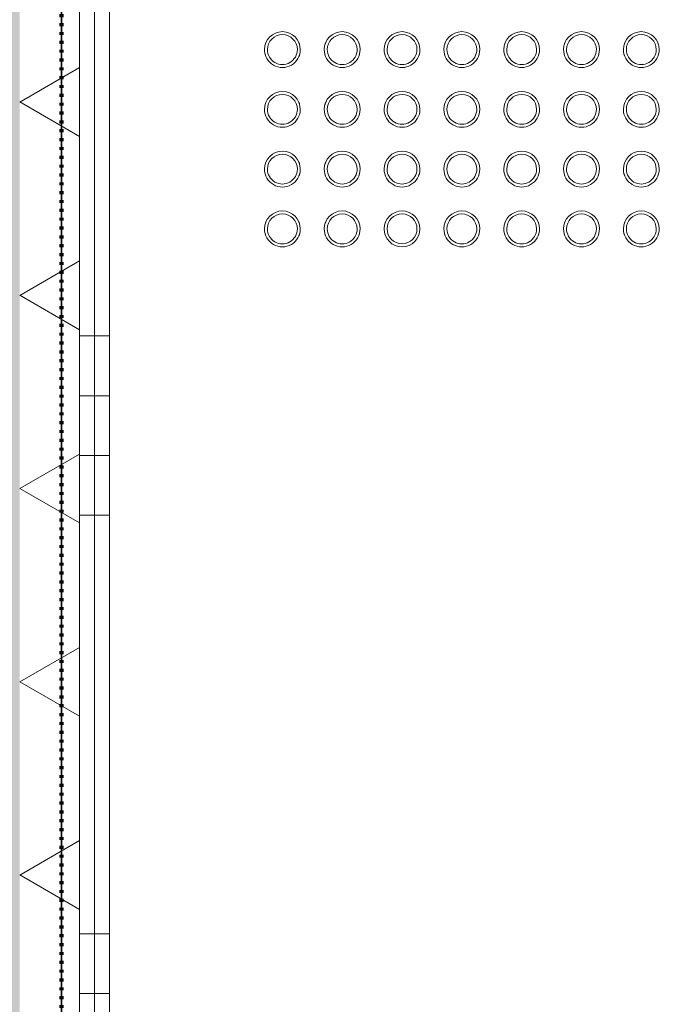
# Model space of a CAD drawing. Header units: millimetres. Extents: x -281 to 121694, y -16481 to 65128.
# Tile 84 of 256: x 18465 to 19005, y 24791 to 25615. Entities that reach past the tile are written whole.
import ezdxf

# ---------------------------------------------------------------- set-up
doc = ezdxf.new("R2010")
doc.units = ezdxf.units.MM
doc.linetypes.add('ARC FS 060 minutes', pattern=[7.2, 2.4, -1.6, 0, -1.6, 0, -1.6])
for name, color, linetype, lineweight in [('A--A23__Vloeren', 8, 'Continuous', 5), ('A--A2__Ruwbouw', 8, 'Continuous', 5), ('A--L$01A__Algemeen', 7, 'Continuous', 5), ('A--L21__Buitenwanden', 3, 'Continuous', 5), ('A--L28__Hoofddraagconstructies', 3, 'Continuous', 5)]:
    doc.layers.add(name, color=color, linetype=linetype, lineweight=lineweight)
pattern_1 = [(0, (0, 200), (0, 500), []), (0, (0, 250), (0, 500), []), (0, (0, 300), (0, 500), []), (0, (0, 350), (0, 500), [])]

# ---------------------------------------------------------------- blocks, each defined once
blk = doc.blocks.new('65_GM_LIB_fire separation vertical_gen_arc - 060 minutes-2429684-L_80_ 14')
at = {"layer": 'A--L$01A__Algemeen', "linetype": 'ARC FS 060 minutes', "lineweight": 100}
blk.add_line((0, 0), (6395.27, 0), dxfattribs=at)
blk = doc.blocks.new('TBR-B-INS-BR-ARC-R25_rvt-1-L_80_ 14')
at = {"layer": 'A--L$01A__Algemeen', "color": 124, "linetype": 'ARC FS 060 minutes', "lineweight": 100, "rotation": 89.9999999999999}
blk.add_blockref('65_GM_LIB_fire separation vertical_gen_arc - 060 minutes-2429684-L_80_ 14', (18500, 24003.8), dxfattribs=at)
blk = doc.blocks.new('NLRS_24_10_SF_trappen kern_gen_cpz - NLRS_24_12_02_SF_trappen kern_gen_cpz-66734290-L_80_ 14')
at = {"layer": 'A--L$01A__Algemeen'}
for centre, radius, start, end in [((1355.44, 535), 15, 360, 180), ((1355.44, 535), 12.5, 360, 180), ((1405.44, 535), 15, 360, 180), ((1405.44, 535), 12.5, 360, 180), ((1455.44, 535), 15, 360, 180), ((1455.44, 535), 12.5, 360, 180), ((1505.44, 535), 15, 360, 180), ((1505.44, 535), 12.5, 360, 180), ((1555.44, 535), 15, 0, 180), ((1555.44, 535), 12.5, 0, 180), ((1605.44, 535), 15, 360, 180), ((1605.44, 535), 12.5, 360, 180), ((1655.44, 535), 15, 360, 180), ((1655.44, 535), 12.5, 360, 180), ((1355.44, 535), 15, 157.5, 164.28024), ((1355.44, 535), 15, 157.5, 164.28024), ((1355.44, 535), 15, 15.71976, 22.5), ((1355.44, 535), 15, 15.71976, 22.5), ((1405.44, 535), 15, 157.5, 164.28024), ((1405.44, 535), 15, 157.5, 164.28024), ((1405.44, 535), 15, 15.71976, 22.5), ((1405.44, 535), 15, 15.71976, 22.5), ((1455.44, 535), 15, 157.5, 164.28024), ((1455.44, 535), 15, 157.5, 164.28024), ((1455.44, 535), 15, 15.71976, 22.5), ((1455.44, 535), 15, 15.71976, 22.5), ((1505.44, 535), 15, 157.5, 164.28024), ((1505.44, 535), 15, 157.5, 164.28024), ((1505.44, 535), 15, 15.71976, 22.5), ((1505.44, 535), 15, 15.71976, 22.5), ((1555.44, 535), 15, 157.5, 164.28024), ((1555.44, 535), 15, 157.5, 164.28024), ((1555.44, 535), 15, 15.71976, 22.5), ((1555.44, 535), 15, 15.71976, 22.5), ((1605.44, 535), 15, 157.5, 164.28024), ((1605.44, 535), 15, 157.5, 164.28024), ((1605.44, 535), 15, 15.71976, 22.5), ((1605.44, 535), 15, 15.71976, 22.5), ((1655.44, 535), 15, 157.5, 164.28024), ((1655.44, 535), 15, 157.5, 164.28024), ((1655.44, 535), 15, 15.71976, 22.5), ((1655.44, 535), 15, 15.71976, 22.5), ((1355.44, 535), 15, 180, 360), ((1355.44, 535), 15, 195.71976, 202.5), ((1355.44, 535), 15, 195.71976, 202.5), ((1355.44, 535), 12.5, 180, 360), ((1355.44, 535), 15, 337.5, 344.28024), ((1355.44, 535), 15, 337.5, 344.28024), ((1405.44, 535), 15, 180, 360), ((1405.44, 535), 15, 195.71976, 202.5), ((1405.44, 535), 15, 195.71976, 202.5), ((1405.44, 535), 12.5, 180, 360), ((1405.44, 535), 15, 337.5, 344.28024), ((1405.44, 535), 15, 337.5, 344.28024), ((1455.44, 535), 15, 180, 360), ((1455.44, 535), 15, 195.71976, 202.5), ((1455.44, 535), 15, 195.71976, 202.5), ((1455.44, 535), 12.5, 180, 360), ((1455.44, 535), 15, 337.5, 344.28024), ((1455.44, 535), 15, 337.5, 344.28024), ((1505.44, 535), 15, 180, 360), ((1505.44, 535), 15, 195.71976, 202.5), ((1505.44, 535), 15, 195.71976, 202.5), ((1505.44, 535), 12.5, 180, 360), ((1505.44, 535), 15, 337.5, 344.28024), ((1505.44, 535), 15, 337.5, 344.28024), ((1555.44, 535), 15, 180, 0), ((1555.44, 535), 15, 195.71976, 202.5), ((1555.44, 535), 15, 195.71976, 202.5), ((1555.44, 535), 12.5, 180, 0), ((1555.44, 535), 15, 337.5, 344.28024), ((1555.44, 535), 15, 337.5, 344.28024), ((1605.44, 535), 15, 180, 360), ((1605.44, 535), 15, 195.71976, 202.5), ((1605.44, 535), 15, 195.71976, 202.5), ((1605.44, 535), 12.5, 180, 360), ((1605.44, 535), 15, 337.5, 344.28024), ((1605.44, 535), 15, 337.5, 344.28024), ((1655.44, 535), 15, 180, 360), ((1655.44, 535), 15, 195.71976, 202.5), ((1655.44, 535), 15, 195.71976, 202.5), ((1655.44, 535), 12.5, 180, 360), ((1655.44, 535), 15, 337.5, 344.28024), ((1655.44, 535), 15, 337.5, 344.28024), ((1355.44, 485), 15, 360, 180), ((1355.44, 485), 12.5, 360, 180), ((1405.44, 485), 15, 360, 180), ((1405.44, 485), 12.5, 360, 180), ((1455.44, 485), 15, 360, 180), ((1455.44, 485), 12.5, 360, 180), ((1505.44, 485), 15, 360, 180), ((1505.44, 485), 12.5, 360, 180), ((1555.44, 485), 15, 360, 180), ((1555.44, 485), 12.5, 360, 180), ((1605.44, 485), 15, 360, 180), ((1605.44, 485), 12.5, 360, 180), ((1655.44, 485), 15, 360, 180), ((1655.44, 485), 12.5, 360, 180), ((1355.44, 485), 15, 157.5, 164.28024), ((1355.44, 485), 15, 157.5, 164.28024), ((1355.44, 485), 15, 15.71976, 22.5), ((1355.44, 485), 15, 15.71976, 22.5), ((1405.44, 485), 15, 157.5, 164.28024), ((1405.44, 485), 15, 157.5, 164.28024), ((1405.44, 485), 15, 15.71976, 22.5), ((1405.44, 485), 15, 15.71976, 22.5), ((1455.44, 485), 15, 157.5, 164.28024), ((1455.44, 485), 15, 157.5, 164.28024), ((1455.44, 485), 15, 15.71976, 22.5), ((1455.44, 485), 15, 15.71976, 22.5), ((1505.44, 485), 15, 157.5, 164.28024), ((1505.44, 485), 15, 157.5, 164.28024), ((1505.44, 485), 15, 15.71976, 22.5), ((1505.44, 485), 15, 15.71976, 22.5), ((1555.44, 485), 15, 157.5, 164.28024), ((1555.44, 485), 15, 157.5, 164.28024), ((1555.44, 485), 15, 15.71976, 22.5), ((1555.44, 485), 15, 15.71976, 22.5), ((1605.44, 485), 15, 157.5, 164.28024), ((1605.44, 485), 15, 157.5, 164.28024), ((1605.44, 485), 15, 15.71976, 22.5), ((1605.44, 485), 15, 15.71976, 22.5), ((1655.44, 485), 15, 157.5, 164.28024), ((1655.44, 485), 15, 157.5, 164.28024), ((1655.44, 485), 15, 15.71976, 22.5), ((1655.44, 485), 15, 15.71976, 22.5), ((1355.44, 485), 15, 180, 360), ((1355.44, 485), 15, 195.71976, 202.5), ((1355.44, 485), 15, 195.71976, 202.5), ((1355.44, 485), 12.5, 180, 360), ((1355.44, 485), 15, 337.5, 344.28024), ((1355.44, 485), 15, 337.5, 344.28024), ((1405.44, 485), 15, 180, 360), ((1405.44, 485), 15, 195.71976, 202.5), ((1405.44, 485), 15, 195.71976, 202.5), ((1405.44, 485), 12.5, 180, 360), ((1405.44, 485), 15, 337.5, 344.28024), ((1405.44, 485), 15, 337.5, 344.28024), ((1455.44, 485), 15, 180, 360), ((1455.44, 485), 15, 195.71976, 202.5), ((1455.44, 485), 15, 195.71976, 202.5), ((1455.44, 485), 12.5, 180, 360), ((1455.44, 485), 15, 337.5, 344.28024), ((1455.44, 485), 15, 337.5, 344.28024), ((1505.44, 485), 15, 180, 360), ((1505.44, 485), 15, 195.71976, 202.5), ((1505.44, 485), 15, 195.71976, 202.5), ((1505.44, 485), 12.5, 180, 360), ((1505.44, 485), 15, 337.5, 344.28024), ((1505.44, 485), 15, 337.5, 344.28024), ((1555.44, 485), 15, 180, 360), ((1555.44, 485), 15, 195.71976, 202.5), ((1555.44, 485), 15, 195.71976, 202.5), ((1555.44, 485), 12.5, 180, 360), ((1555.44, 485), 15, 337.5, 344.28024), ((1555.44, 485), 15, 337.5, 344.28024), ((1605.44, 485), 15, 180, 360), ((1605.44, 485), 15, 195.71976, 202.5), ((1605.44, 485), 15, 195.71976, 202.5), ((1605.44, 485), 12.5, 180, 360), ((1605.44, 485), 15, 337.5, 344.28024), ((1605.44, 485), 15, 337.5, 344.28024), ((1655.44, 485), 15, 180, 360), ((1655.44, 485), 15, 195.71976, 202.5), ((1655.44, 485), 15, 195.71976, 202.5), ((1655.44, 485), 12.5, 180, 360), ((1655.44, 485), 15, 337.5, 344.28024), ((1655.44, 485), 15, 337.5, 344.28024), ((1355.44, 435), 15, 360, 180), ((1355.44, 435), 12.5, 360, 180), ((1405.44, 435), 15, 360, 180), ((1405.44, 435), 12.5, 360, 180), ((1455.44, 435), 15, 360, 180), ((1455.44, 435), 12.5, 360, 180), ((1505.44, 435), 15, 360, 180), ((1505.44, 435), 12.5, 360, 180), ((1555.44, 435), 15, 360, 180), ((1555.44, 435), 12.5, 360, 180), ((1605.44, 435), 15, 360, 180), ((1605.44, 435), 12.5, 360, 180), ((1655.44, 435), 15, 360, 180), ((1655.44, 435), 12.5, 360, 180), ((1655.44, 435), 15, 15.71976, 22.5), ((1655.44, 435), 15, 15.71976, 22.5), ((1355.44, 435), 15, 180, 360), ((1355.44, 435), 15, 195.71976, 202.5), ((1355.44, 435), 15, 195.71976, 202.5), ((1355.44, 435), 12.5, 180, 360), ((1355.44, 435), 15, 337.5, 344.28024), ((1355.44, 435), 15, 337.5, 344.28024), ((1405.44, 435), 15, 180, 360), ((1405.44, 435), 15, 195.71976, 202.5), ((1405.44, 435), 15, 195.71976, 202.5), ((1405.44, 435), 12.5, 180, 360), ((1405.44, 435), 15, 337.5, 344.28024), ((1405.44, 435), 15, 337.5, 344.28024), ((1455.44, 435), 15, 180, 360), ((1455.44, 435), 15, 195.71976, 202.5), ((1455.44, 435), 15, 195.71976, 202.5), ((1455.44, 435), 12.5, 180, 360), ((1455.44, 435), 15, 337.5, 344.28024), ((1455.44, 435), 15, 337.5, 344.28024), ((1505.44, 435), 15, 180, 360), ((1505.44, 435), 15, 195.71976, 202.5), ((1505.44, 435), 15, 195.71976, 202.5), ((1505.44, 435), 12.5, 180, 360), ((1505.44, 435), 15, 337.5, 344.28024), ((1505.44, 435), 15, 337.5, 344.28024), ((1555.44, 435), 15, 180, 360), ((1555.44, 435), 15, 195.71976, 202.5), ((1555.44, 435), 15, 195.71976, 202.5), ((1555.44, 435), 12.5, 180, 360), ((1555.44, 435), 15, 337.5, 344.28024), ((1555.44, 435), 15, 337.5, 344.28024), ((1605.44, 435), 15, 180, 360), ((1605.44, 435), 15, 195.71976, 202.5), ((1605.44, 435), 15, 195.71976, 202.5), ((1605.44, 435), 12.5, 180, 360), ((1605.44, 435), 15, 337.5, 344.28024), ((1605.44, 435), 15, 337.5, 344.28024), ((1655.44, 435), 15, 180, 360), ((1655.44, 435), 15, 195.71976, 202.5), ((1655.44, 435), 15, 195.71976, 202.5), ((1655.44, 435), 12.5, 180, 360), ((1655.44, 435), 15, 337.5, 344.28024), ((1655.44, 435), 15, 337.5, 344.28024), ((1355.44, 385), 15, 360, 180), ((1355.44, 385), 12.5, 360, 180), ((1405.44, 385), 15, 360, 180), ((1405.44, 385), 12.5, 360, 180), ((1455.44, 385), 15, 360, 180), ((1455.44, 385), 12.5, 360, 180), ((1505.44, 385), 15, 360, 180), ((1505.44, 385), 12.5, 360, 180), ((1555.44, 385), 15, 360, 180), ((1555.44, 385), 12.5, 360, 180), ((1605.44, 385), 15, 360, 180), ((1605.44, 385), 12.5, 360, 180), ((1655.44, 385), 15, 360, 180), ((1655.44, 385), 12.5, 360, 180), ((1355.44, 385), 15, 157.5, 164.28024), ((1355.44, 385), 15, 157.5, 164.28024), ((1355.44, 385), 15, 15.71976, 22.5), ((1355.44, 385), 15, 15.71976, 22.5), ((1405.44, 385), 15, 157.5, 164.28024), ((1405.44, 385), 15, 157.5, 164.28024), ((1405.44, 385), 15, 15.71976, 22.5), ((1405.44, 385), 15, 15.71976, 22.5), ((1455.44, 385), 15, 157.5, 164.28024), ((1455.44, 385), 15, 157.5, 164.28024), ((1455.44, 385), 15, 15.71976, 22.5), ((1455.44, 385), 15, 15.71976, 22.5), ((1505.44, 385), 15, 157.5, 164.28024), ((1505.44, 385), 15, 157.5, 164.28024), ((1505.44, 385), 15, 15.71976, 22.5), ((1505.44, 385), 15, 15.71976, 22.5), ((1555.44, 385), 15, 157.5, 164.28024), ((1555.44, 385), 15, 157.5, 164.28024), ((1555.44, 385), 15, 15.71976, 22.5), ((1555.44, 385), 15, 15.71976, 22.5), ((1605.44, 385), 15, 157.5, 164.28024), ((1605.44, 385), 15, 157.5, 164.28024), ((1605.44, 385), 15, 15.71976, 22.5), ((1605.44, 385), 15, 15.71976, 22.5), ((1655.44, 385), 15, 157.5, 164.28024), ((1655.44, 385), 15, 157.5, 164.28024), ((1655.44, 385), 15, 15.71976, 22.5), ((1655.44, 385), 15, 15.71976, 22.5), ((1355.44, 385), 15, 180, 360), ((1355.44, 385), 15, 195.71976, 202.5), ((1355.44, 385), 15, 195.71976, 202.5), ((1355.44, 385), 12.5, 180, 360), ((1355.44, 385), 15, 337.5, 344.28024), ((1355.44, 385), 15, 337.5, 344.28024), ((1405.44, 385), 15, 180, 360), ((1405.44, 385), 15, 195.71976, 202.5), ((1405.44, 385), 15, 195.71976, 202.5), ((1405.44, 385), 12.5, 180, 360), ((1405.44, 385), 15, 337.5, 344.28024), ((1405.44, 385), 15, 337.5, 344.28024), ((1455.44, 385), 15, 180, 360), ((1455.44, 385), 15, 195.71976, 202.5), ((1455.44, 385), 15, 195.71976, 202.5), ((1455.44, 385), 12.5, 180, 360), ((1455.44, 385), 15, 337.5, 344.28024), ((1455.44, 385), 15, 337.5, 344.28024), ((1505.44, 385), 15, 180, 360), ((1505.44, 385), 15, 195.71976, 202.5), ((1505.44, 385), 15, 195.71976, 202.5), ((1505.44, 385), 12.5, 180, 360), ((1505.44, 385), 15, 337.5, 344.28024), ((1505.44, 385), 15, 337.5, 344.28024), ((1555.44, 385), 15, 180, 360), ((1555.44, 385), 15, 195.71976, 202.5), ((1555.44, 385), 15, 195.71976, 202.5), ((1555.44, 385), 12.5, 180, 360), ((1555.44, 385), 15, 337.5, 344.28024), ((1555.44, 385), 15, 337.5, 344.28024), ((1605.44, 385), 15, 180, 360), ((1605.44, 385), 15, 195.71976, 202.5), ((1605.44, 385), 15, 195.71976, 202.5), ((1605.44, 385), 12.5, 180, 360), ((1605.44, 385), 15, 337.5, 344.28024), ((1605.44, 385), 15, 337.5, 344.28024), ((1655.44, 385), 15, 180, 360), ((1655.44, 385), 15, 195.71976, 202.5), ((1655.44, 385), 15, 195.71976, 202.5), ((1655.44, 385), 12.5, 180, 360), ((1655.44, 385), 15, 337.5, 344.28024), ((1655.44, 385), 15, 337.5, 344.28024)]:
    blk.add_arc(centre, radius, start, end, dxfattribs=at)

msp = doc.modelspace()

# ---------------------------------------------------------------- hatches: boundary and pattern name
at = {"layer": 'A--A23__Vloeren'}
h = msp.add_hatch(color=10, dxfattribs=at)
h.paths.add_polyline_path([(91340, 9040), (91340, 9047.5), (91332.5, 9047.5), (91332.5, 9040)])
h.paths.add_polyline_path([(74850, 9055), (74850, 9080), (74750, 9080), (74750, 9055)])
h.paths.add_polyline_path([(31650, 9055), (31650, 9080), (31550, 9080), (31550, 9055)])
h.paths.add_polyline_path([(91320.28, 9055), (91325, 9055), (91325, 36350), (91320, 36350), (91320, 9055)])
h.paths.add_polyline_path([(74800, 9700), (74850, 9700), (74850, 9704.92), (74825, 9702.46)])
h.paths.add_polyline_path([(74800, 9700), (74750, 9704.2), (74750, 9700), (74775, 9700)])
h.paths.add_polyline_path([(31562.5, 9700), (31600, 9700), (31550, 9704.92), (31550, 9700)])
h.paths.add_polyline_path([(31637.5, 9700), (31650, 9700), (31650, 9704.2), (31650, 9704.92), (31600, 9700), (31625, 9700)])
h.paths.add_polyline_path([(31894.05, 10059.13), (31893.99, 10059.74), (31893.99, 10059.33)])
h.paths.add_polyline_path([(31876.57, 10115.91), (31876.21, 10117.09), (31876.21, 10116.6)])
h.paths.add_polyline_path([(31848.24, 10168.13), (31847.36, 10169.75), (31847.38, 10169.18)])
h.paths.add_polyline_path([(31810.19, 10213.73), (31808.6, 10215.61), (31808.62, 10215.01)])
h.paths.add_polyline_path([(31763.9, 10250.92), (31761.49, 10252.83), (31761.49, 10252.21)])
h.paths.add_polyline_path([(31711.19, 10278.26), (31707.9, 10279.92), (31707.91, 10279.25)])
h.paths.add_polyline_path([(74745.86, 10294.67), (74800, 10300), (74750, 10300), (74750, 10295.8)])
h.paths.add_polyline_path([(31600, 10300), (31550, 10300), (31550, 10295.08), (31575, 10297.54)])
h.paths.add_polyline_path([(31654.14, 10294.67), (31650, 10295.8), (31650, 10300), (31600, 10300), (31650, 10295.08)])
h.paths.add_polyline_path([(74850, 10295.08), (74850, 10300), (74800, 10300), (74837.5, 10296.31)])
h.paths.add_polyline_path([(74791.2, 12775), (74850, 12775), (74850, 12785), (74750, 12785), (74750, 12775), (74790, 12775)])
h.paths.add_polyline_path([(74792, 12817), (74792, 12835), (74850, 12835), (74850, 13785), (74792, 13786), (74791.2, 13802), (74750, 13802), (74750, 13799.5), (74790, 13798.5), (74790, 12820.5), (74750, 12820.5), (74750, 12818), (74791.2, 12817)])
h.paths.add_polyline_path([(74832.8, 13834), (74832.8, 13835), (74850, 13835), (74850, 13845), (74750, 13845), (74750, 13835), (74832, 13834)])
h.paths.add_polyline_path([(74800, 15700), (74750, 15704.92), (74750, 15700), (74775, 15700)])
h.paths.add_polyline_path([(74850, 15700), (74850, 15704.92), (74800, 15700), (74837.5, 15700)])
h.paths.add_polyline_path([(31550, 15700), (31600, 15700), (31550, 15704.92)])
h.paths.add_polyline_path([(74504.92, 15950), (74500, 16000), (74500, 15950)])
h.paths.add_polyline_path([(74500, 16000), (74504.92, 16050), (74500, 16050), (74500, 16025)])
h.paths.add_polyline_path([(57145, 16000), (57146, 16011), (58105, 16011), (58105, 16000), (58113, 16000), (58113, 16014), (57137, 16014), (57137, 16000), (57139.32, 16000)])
h.paths.add_polyline_path([(42745, 16000), (42746, 16011), (43705, 16011), (43705, 16000), (43713, 16000), (43713, 16014), (42737, 16014), (42737, 16000)])
h.paths.add_polyline_path([(63655, 16000), (63663, 16000), (63663, 16014), (62687, 16014), (62687, 16000), (62695, 16000), (62696, 16011), (63655, 16011), (63655, 16003.5)])
h.paths.add_polyline_path([(69213, 16000), (69213, 16014), (68237, 16014), (68237, 16000), (68245, 16000), (68246, 16011), (69205, 16011), (69205, 16000)])
h.paths.add_polyline_path([(56455, 16000), (56463, 16000), (56463, 16014), (55487, 16014), (55487, 16000), (55495, 16000), (55496, 16011), (56455, 16011), (56455, 16003.5)])
h.paths.add_polyline_path([(60700, 16000), (60700, 16014), (60698.62, 16014)])
h.paths.add_polyline_path([(60100, 16000), (60101.38, 16014), (60100, 16014)])
h.paths.add_polyline_path([(38500, 16000), (38501.38, 16014), (38500, 16014)])
h.paths.add_polyline_path([(65305, 16000), (65313, 16000), (65313, 16014), (64337, 16014), (64337, 16000), (64345, 16000), (64346, 16011), (65305, 16011), (65305, 16003.5)])
h.paths.add_polyline_path([(36513, 16000), (36513, 16014), (35537, 16014), (35537, 16000), (35545, 16000), (35546, 16011), (36505, 16011), (36505, 16000)])
h.paths.add_polyline_path([(39100, 16000), (39100, 16014), (39098.62, 16014)])
h.paths.add_polyline_path([(41087, 16000), (41095, 16000), (41096, 16011), (42055, 16011), (42055, 16000), (42063, 16000), (42063, 16014), (41087, 16014), (41087, 16003.5)])
h.paths.add_polyline_path([(49937, 16000), (49945, 16000), (49946, 16011), (50905, 16011), (50905, 16000), (50913, 16000), (50913, 16014), (49937, 16014), (49937, 16003.5)])
h.paths.add_polyline_path([(52900, 16000), (52901.38, 16014), (52900, 16014)])
h.paths.add_polyline_path([(67300, 16000), (67301.38, 16014), (67300, 16014)])
h.paths.add_polyline_path([(67900, 16000), (67900, 16014), (67898.62, 16014)])
h.paths.add_polyline_path([(34863, 16000), (34863, 16014), (33887, 16014), (33887, 16000), (33895, 16000), (33896, 16011), (34855, 16011), (34855, 16000)])
h.paths.add_polyline_path([(45700, 16000), (45701.38, 16014), (45700, 16014)])
h.paths.add_polyline_path([(46300, 16000), (46300, 16014), (46298.62, 16014)])
h.paths.add_polyline_path([(53500, 16000), (53500, 16014), (53498.62, 16014)])
h.paths.add_polyline_path([(31900, 16000), (31900, 16014), (31898.62, 16014)])
h.paths.add_polyline_path([(49255, 16000), (49263, 16000), (49263, 16014), (48287, 16014), (48287, 16000), (48295, 16000), (48296, 16011), (49255, 16011), (49255, 16003.5)])
h.paths.add_polyline_path([(74140, 16338), (74140.52, 16340), (74140, 16340)])
h.paths.add_polyline_path([(74140, 16918), (74140.52, 16920), (74140, 16920)])
h.paths.add_polyline_path([(46415, 17786), (47313, 17786), (47313, 17800), (47305, 17800), (47304, 17789), (46345, 17789), (46345, 17800), (46337, 17800), (46337, 17786), (46346, 17786)])
h.paths.add_polyline_path([(62612, 17786), (62620, 17786), (62620, 17800), (62612, 17800), (62612, 17790.2)])
h.paths.add_polyline_path([(44775, 17786), (45663, 17786), (45663, 17800), (45655, 17800), (45654, 17789), (44695, 17789), (44695, 17800), (44687, 17800), (44687, 17786), (44774, 17786)])
h.paths.add_polyline_path([(63580, 17786), (63588, 17786), (63588, 17800), (63580, 17800), (63580, 17790.2)])
h.paths.add_polyline_path([(51896, 17786), (52863, 17786), (52863, 17800), (52855, 17800), (52854, 17789), (51895, 17789), (51895, 17800), (51887, 17800), (51887, 17786), (51895, 17786)])
h.paths.add_polyline_path([(39215, 17786), (40113, 17786), (40113, 17800), (40105, 17800), (40104, 17789), (39145, 17789), (39145, 17800), (39137, 17800), (39137, 17786), (39146, 17786)])
h.paths.add_polyline_path([(65725, 17786), (66613, 17786), (66613, 17800), (66605, 17800), (66604, 17789), (65645, 17789), (65645, 17800), (65637, 17800), (65637, 17786), (65724, 17786)])
h.paths.add_polyline_path([(38385, 17786), (38463, 17786), (38463, 17800), (38455, 17800), (38454, 17789), (37495, 17789), (37495, 17800), (37487, 17800), (37487, 17786), (38376, 17786)])
h.paths.add_polyline_path([(53625, 17786), (54513, 17786), (54513, 17800), (54505, 17800), (54504, 17789), (53545, 17789), (53545, 17800), (53537, 17800), (53537, 17786), (53624, 17786)])
h.paths.add_polyline_path([(33975, 17786), (34863, 17786), (34863, 17800), (34855, 17800), (34854, 17789), (33895, 17789), (33895, 17800), (33887, 17800), (33887, 17786), (33974, 17786)])
h.paths.add_polyline_path([(59174, 17786), (60063, 17786), (60063, 17800), (60055, 17800), (60054, 17789), (59095, 17789), (59095, 17800), (59087, 17800), (59087, 17786), (59165, 17786)])
h.paths.add_polyline_path([(31175.19, 17786), (31185.19, 17786), (31185.19, 17800), (31170.19, 17800), (31170.19, 17814), (30230.19, 17814), (30229.19, 17800), (30215.19, 17799.2), (30215.19, 17786), (30225.19, 17786), (30226.19, 17790), (31175.19, 17790)])
h.paths.add_polyline_path([(61788, 17786), (61788, 17800), (61780, 17800), (61780, 17786)])
h.paths.add_polyline_path([(60820, 17786), (60820, 17800), (60812, 17800), (60812, 17786)])
h.paths.add_polyline_path([(74140, 17838), (74140.52, 17840), (74140, 17840)])
h.paths.add_polyline_path([(31550, 17850), (31550, 21700), (31599.5, 21700.05), (31549.5, 21704.97), (31549.5, 17850)])
h.paths.add_polyline_path([(24398.2, 19256.5), (24399, 19257.5), (24399, 19272.5), (24449, 19272.5), (24449, 20212.5), (24445.5, 20213.5), (24445.5, 20212.5), (24399, 20213.5), (24398.2, 20227.5), (24349, 20227.5), (24349, 20217.5), (24352.5, 20216.5), (24352.5, 20217.5), (24389, 20216.5), (24389, 19267.5), (24349, 19267.5), (24349, 19257.5), (24398.2, 19257.5)])
h.paths.add_polyline_path([(74140, 19918), (74140.52, 19920), (74140, 19920)])
h.paths.add_polyline_path([(24449, 20947.5), (24449, 20950), (24349, 20950), (24349, 20947.5)])
h.paths.add_polyline_path([(31900, 21950), (31900, 22000), (31895.08, 21950)])
h.paths.add_polyline_path([(31900, 22000), (31900, 22050), (31895.08, 22050), (31899.14, 22008.77)])
h.paths.add_polyline_path([(17861.7, 22135), (17910, 22135), (17910, 22145), (17880, 22146), (17880, 22210), (17883.5, 22209), (17883.5, 22195), (17910, 22195), (17910, 22205), (17887.5, 22205), (17886.7, 22215), (17880, 22216), (17880, 23465), (17887.5, 23465), (17888, 23475), (17910, 23475), (17910, 23485), (17883.5, 23485), (17882.7, 23471), (17880, 23470), (17880, 23535), (17883.5, 23534), (17883.5, 23535), (17910, 23535), (17910, 23545), (17860, 23545), (17860, 22135)])
h.paths.add_polyline_path([(22229.37, 22135), (22240, 22135), (22240, 23545), (22190, 23545), (22190, 23535), (22220, 23534), (22220, 23470), (22216.5, 23471), (22216.5, 23485), (22190, 23485), (22190, 23475), (22212.5, 23475), (22213.3, 23465), (22220, 23464), (22220, 22215), (22212.5, 22215), (22212.5, 22205), (22190, 22205), (22190, 22195), (22216.5, 22195), (22217.3, 22209), (22220, 22210), (22220, 22145), (22216.5, 22146), (22216.5, 22145), (22190, 22145), (22190, 22135), (22227.5, 22135)])
h.paths.add_polyline_path([(17882.7, 22274), (17882.66, 22275), (17880, 22275)])
h.paths.add_polyline_path([(63166.5, 22660), (63286.5, 22660), (63286.5, 22707), (63276.5, 22707), (63275.5, 22680), (63236.5, 22680), (63237.5, 22687.5), (63226.5, 22687.5), (63226.5, 22707), (63216.5, 22707), (63216.5, 22687), (63205.5, 22686.2), (63206.5, 22683), (63231.5, 22683), (63231.5, 22680), (62271.5, 22680), (62271.5, 22683), (62275.5, 22683), (62276.5, 22687), (62286.5, 22687.5), (62286.5, 22707), (62276.5, 22707), (62275.5, 22687.5), (62266.5, 22686.7), (62265.5, 22680), (62226.5, 22680), (62226.5, 22707), (62216.5, 22707), (62216.5, 22660), (63112.72, 22660)])
h.paths.add_polyline_path([(25000, 23050), (25050, 23050), (25050, 23060), (25046.5, 23061), (25046.5, 23060), (24992, 23060), (24992, 23050), (24999.2, 23050)])
h.paths.add_polyline_path([(25000, 23099), (25000, 23115), (25050, 23115), (25050, 24485), (25046.5, 24486), (25046.5, 24485), (25000, 24486), (24999.2, 24500), (24992, 24500), (24992, 23100), (24999.2, 23099)])
h.paths.add_polyline_path([(17882.7, 23405), (17882.7, 23406), (17880, 23405)])
h.paths.add_polyline_path([(18312.21, 24050), (18465, 24050), (18465, 30275), (17960, 30275), (17960, 24050), (18188.07, 24050)])
h.paths.add_polyline_path([(25046.5, 24539), (25050, 24540), (25050, 24550), (24992, 24550), (24992, 24540), (25046.5, 24540)])
h.paths.add_polyline_path([(25050, 26650), (25050, 26660), (25046.5, 26661), (25046.5, 26660), (24992, 26660), (24992, 26650), (25046.5, 26650)])
h.paths.add_polyline_path([(25000, 26699), (25000, 26715), (25050, 26715), (25050, 28085), (25046.5, 28086), (25046.5, 28085), (25000, 28086), (24999.2, 28100), (24992, 28100), (24992, 26700), (24999.2, 26699)])
h.paths.add_polyline_path([(74039, 27450), (74040, 27450), (74039, 27460)])
h.paths.add_polyline_path([(69772.5, 27455), (69822.5, 27455), (69822.5, 27465), (69785, 27466), (69785, 27515), (69822.5, 27515), (69822.5, 28465), (69785, 28466), (69785, 28515), (69822.5, 28515), (69822.5, 28525), (69760, 28525), (69760, 27455)])
h.paths.add_polyline_path([(25046.5, 28139), (25050, 28140), (25050, 28150), (24992, 28150), (24992, 28140), (25046.5, 28140)])
h.paths.add_polyline_path([(74039, 28160), (74040, 28160.42), (74039, 28160.42)])
h.paths.add_polyline_path([(72432.2, 28780), (72515, 28780), (72515, 28790), (72415, 28790), (72415, 28780)])
h.paths.add_polyline_path([(74065, 28790.5), (74065, 35185), (73865, 35185), (73865, 31750), (73934, 31750), (73934, 31573.22), (73936.04, 31571.53), (73943.9, 31560.25), (73947.9, 31548.33), (73949, 31540), (73946.3, 31525.9), (73938.48, 31511.65), (73934, 31505.04), (73932.98, 31330), (73865, 31330), (73865, 28790.5), (74039, 28790.5)])
h.paths.add_polyline_path([(24992, 30250), (25050, 30250), (25050, 30260), (25046.5, 30261), (25046.5, 30260), (24992, 30260)])
h.paths.add_polyline_path([(25000, 30299), (25000, 30315), (25050, 30315), (25050, 31685), (25046.5, 31686), (25046.5, 31685), (25000, 31686), (24999.2, 31700), (24992, 31700), (24992, 30300), (24999.2, 30299)])
h.paths.add_polyline_path([(25046.5, 31739), (25050, 31740), (25050, 31750), (24992, 31750), (24992, 31740), (25046.5, 31740)])
h.paths.add_polyline_path([(67859, 32000), (67859, 33600), (67855, 33600), (67855, 32000)])
h.paths.add_polyline_path([(24992, 33850), (25050, 33850), (25050, 33860), (25046.5, 33861), (25046.5, 33860), (24992, 33860)])
h.paths.add_polyline_path([(24999.2, 33899), (25000, 33900), (25000, 33915), (25050, 33915), (25050, 35285), (25046.5, 35286), (25046.5, 35285), (25000, 35286), (24999.2, 35300), (24992, 35300), (24992, 33900), (24999.2, 33900)])
h.paths.add_polyline_path([(69872.5, 35175), (69885, 35175), (69885, 35185), (69860, 35185), (69860, 35175)])
h.paths.add_polyline_path([(74040, 35260), (74039, 41575), (73535, 41575), (73535, 35260), (73939.51, 35260)])
h.paths.add_polyline_path([(25046.5, 35339), (25050, 35340), (25050, 35350), (24992, 35350), (24992, 35340), (25046.5, 35340)])
h.paths.add_polyline_path([(91325, 36450), (91325, 56545), (91320, 56544.78), (91320, 36450)])
h.paths.add_polyline_path([(22190.8, 36489), (22190.8, 36490), (22240, 36490), (22240, 36500), (22236.5, 36501), (22236.5, 36500), (22200, 36501), (22200, 37900), (22240, 37900), (22240, 37910), (22190, 37910), (22190, 36489)])
h.paths.add_polyline_path([(22236.5, 37449), (22240, 37450), (22236.5, 37451), (22236.5, 37450)])
h.paths.add_polyline_path([(24992, 37450), (25050, 37450), (25050, 37460), (25046.5, 37461), (25046.5, 37460), (24992, 37460)])
h.paths.add_polyline_path([(24999.2, 37499), (25000, 37500), (25000, 37515), (25050, 37515), (25050, 38885), (25046.5, 38886), (25046.5, 38885), (25000, 38886), (24999.2, 38900), (24992, 38900), (24992, 37500), (24999.2, 37500)])
h.paths.add_polyline_path([(17862.7, 38429), (17910, 38430), (17910, 39820), (17860, 39820), (17860, 38430)])
h.paths.add_polyline_path([(25047.3, 38939), (25050, 38940), (25050, 38950), (24992, 38950), (24992, 38940), (25046.5, 38939)])
h.paths.add_polyline_path([(22240, 40000), (22240, 42550), (22190, 42550), (22190, 40000)])
h.paths.add_polyline_path([(24992, 41050), (25050, 41050), (25050, 41060), (25046.5, 41061), (25046.5, 41060), (24992, 41060)])
h.paths.add_polyline_path([(25000, 41099), (25000, 41115), (25050, 41115), (25050, 42485), (25046.5, 42486), (25046.5, 42485), (25000, 42486), (24999.2, 42500), (24992, 42500), (24992, 41100), (24999.2, 41099)])
h.paths.add_polyline_path([(74100.5, 41982.5), (74140, 41982.5), (74140, 43392.5), (74090, 43392.5), (74090, 43382.5), (74120, 43381.5), (74120, 43317.5), (74116.5, 43318.5), (74116.5, 43332.5), (74090, 43332.5), (74090, 43322.5), (74112.5, 43322.5), (74113.3, 43312.5), (74120, 43311.5), (74120, 42062.5), (74112.5, 42062.5), (74112, 42052.5), (74090, 42052.5), (74090, 42042.5), (74116.5, 42042.5), (74117.3, 42056.5), (74120, 42057.5), (74120, 41992.5), (74116.5, 41993.5), (74116.5, 41992.5), (74090, 41992.5), (74090, 41982.5), (74099.7, 41982.5)])
h.paths.add_polyline_path([(69787.5, 41982.5), (69790, 41982.5), (69790, 41992.5), (69780, 41992.5), (69780, 42057.5), (69783.5, 42056.5), (69783.5, 42042.5), (69790, 42042.5), (69790, 42052.5), (69787.5, 42052.5), (69786.7, 42062.5), (69780, 42063.5), (69780, 43312.5), (69787.5, 43312.5), (69788, 43322.5), (69790, 43322.5), (69790, 43332.5), (69783.5, 43332.5), (69782.7, 43318.5), (69780, 43317.5), (69780, 43382.5), (69783.5, 43381.5), (69783.5, 43382.5), (69790, 43382.5), (69790, 43392.5), (69760, 43392.5), (69760, 41982.5), (69785, 41982.5)])
h.paths.add_polyline_path([(69782.7, 42121.5), (69782.66, 42122.5), (69780, 42122.5)])
h.paths.add_polyline_path([(25046.5, 42539), (25050, 42540), (25050, 42550), (24992, 42550), (24992, 42540), (25046.5, 42540)])
h.paths.add_polyline_path([(22190, 42650), (22240, 42650), (22240, 43475), (22190, 43475), (22190, 42797.12)])
h.paths.add_polyline_path([(62276.5, 42893), (62286.5, 42893), (62286.5, 42913), (62276.5, 42913.8), (62275.5, 42917), (62271.5, 42917), (62271.5, 42920), (63231.5, 42920), (63231.5, 42917), (63206.5, 42917), (63205.5, 42913), (63216.5, 42912.5), (63216.5, 42893), (63226.5, 42893), (63226.5, 42912.5), (63236.5, 42913.3), (63237.5, 42920), (63276.5, 42920), (63276.5, 42893), (63286.5, 42893), (63286.5, 42940), (62216.5, 42940), (62216.5, 42893), (62226.5, 42893), (62227.5, 42920), (62266.5, 42920), (62265.5, 42912.5), (62276.5, 42912.5)])
h.paths.add_polyline_path([(62335.5, 42913.8), (62336.5, 42913.82), (62336.5, 42917)])
h.paths.add_polyline_path([(32360, 42940), (32365, 42940), (32365, 43600), (32360, 43600), (32360, 42958.27)])
h.paths.add_polyline_path([(74139.09, 43470), (74140, 43470), (74140, 43475), (74090, 43475), (74090, 43470), (74127.5, 43470)])
h.paths.add_polyline_path([(31899.74, 43562.5), (31899.74, 43597.35), (31896.31, 43562.5)])
h.paths.add_polyline_path([(31300, 43600), (31300, 43562.5), (31303.69, 43562.5), (31300.39, 43596.02)])
h.paths.add_polyline_path([(25050, 43562.5), (25052.5, 43562.5), (25052.5, 43637.5), (31300, 43637.5), (31300, 43600), (31305.76, 43658.53), (31322.84, 43714.81), (31350.56, 43766.67), (31387.87, 43812.13), (31433.33, 43849.44), (31485.19, 43877.16), (31541.47, 43894.24), (31600, 43900), (25320, 43900), (25320, 44555), (25050, 44555), (25050, 43575)])
h.paths.add_polyline_path([(31899.74, 43602.65), (31899.74, 43650), (31895.8, 43650), (31895.08, 43650), (31897.54, 43625)])
h.paths.add_polyline_path([(31765.36, 43850.14), (31764.26, 43851.03), (31764.27, 43850.72)])
h.paths.add_polyline_path([(31711.95, 43878.03), (31709.44, 43879.32), (31709.45, 43878.79)])
h.paths.add_polyline_path([(31654.08, 43894.67), (31650, 43895.8), (31650, 43900), (31600, 43900), (31650, 43895.08)])
h.paths.add_polyline_path([(25050, 44630), (25320, 44630), (25320, 44650), (25050, 44650)])
h.paths.add_polyline_path([(27607.5, 46625), (27607.5, 46635), (27600, 46635), (27600, 46625)])
h.paths.add_polyline_path([(27600, 46685), (27607.5, 46685), (27607.5, 47575), (27600, 47575), (27600, 46827.52)])
h.paths.add_polyline_path([(27600, 47625), (27607.5, 47625), (27607.5, 47635), (27600, 47635)])
h.paths.add_polyline_path([(74500, 49549), (74505.02, 49549), (74500, 49599.98), (74500, 49561.5)])
h.paths.add_polyline_path([(39098.62, 49586), (39105, 49586), (39105, 49600), (39100, 49600)])
h.paths.add_polyline_path([(38501.38, 49586), (38500, 49600), (38500, 49586)])
h.paths.add_polyline_path([(57225, 49586), (58113, 49586), (58113, 49600), (58105, 49600), (58104, 49589), (57145, 49589), (57145, 49600), (57137, 49600), (57137, 49586), (57224, 49586)])
h.paths.add_polyline_path([(56463, 49586), (56463, 49600), (56455, 49600), (56454, 49589), (55495, 49589), (55495, 49600), (55487, 49600), (55487, 49586), (56455, 49586)])
h.paths.add_polyline_path([(41096, 49586), (42063, 49586), (42063, 49600), (42055, 49600), (42054, 49589), (41095, 49589), (41095, 49600), (41087, 49600), (41087, 49586), (41095, 49586)])
h.paths.add_polyline_path([(53500, 49586), (53505, 49586), (53505, 49600), (53500, 49600), (53498.62, 49586)])
h.paths.add_polyline_path([(52901.38, 49586), (52900, 49600), (52900, 49586)])
h.paths.add_polyline_path([(50835, 49586), (50913, 49586), (50913, 49600), (50905, 49600), (50904, 49589), (49945, 49589), (49945, 49600), (49937, 49600), (49937, 49586), (50826, 49586)])
h.paths.add_polyline_path([(36435, 49586), (36513, 49586), (36513, 49600), (36505, 49600), (36504, 49589), (35545, 49589), (35545, 49600), (35537, 49600), (35537, 49586), (36426, 49586)])
h.paths.add_polyline_path([(33965, 49586), (34863, 49586), (34863, 49600), (34855, 49600), (34854, 49589), (33895, 49589), (33895, 49600), (33887, 49600), (33887, 49586), (33896, 49586)])
h.paths.add_polyline_path([(60100, 49586), (60101.38, 49586), (60100, 49600)])
h.paths.add_polyline_path([(60698.62, 49586), (60705, 49586), (60705, 49600), (60700, 49600)])
h.paths.add_polyline_path([(62696, 49586), (63663, 49586), (63663, 49600), (63655, 49600), (63654, 49589), (62695, 49589), (62695, 49600), (62687, 49600), (62687, 49586), (62695, 49586)])
h.paths.add_polyline_path([(64425, 49586), (65313, 49586), (65313, 49600), (65305, 49600), (65304, 49589), (64345, 49589), (64345, 49600), (64337, 49600), (64337, 49586), (64424, 49586)])
h.paths.add_polyline_path([(68095, 49586), (68983, 49586), (68983, 49600), (68975, 49600), (68974, 49589), (68015, 49589), (68015, 49600), (68007, 49600), (68007, 49586), (68094, 49586)])
h.paths.add_polyline_path([(67300, 49586), (67301.38, 49586), (67300, 49600)])
h.paths.add_polyline_path([(67898.62, 49586), (67900, 49586), (67900, 49600)])
h.paths.add_polyline_path([(42825, 49586), (43713, 49586), (43713, 49600), (43705, 49600), (43704, 49589), (42745, 49589), (42745, 49600), (42737, 49600), (42737, 49586), (42824, 49586)])
h.paths.add_polyline_path([(45700, 49586), (45701.38, 49586), (45700, 49600)])
h.paths.add_polyline_path([(46298.62, 49586), (46305, 49586), (46305, 49600), (46300, 49600)])
h.paths.add_polyline_path([(48375, 49586), (49263, 49586), (49263, 49600), (49255, 49600), (49254, 49589), (48295, 49589), (48295, 49600), (48287, 49600), (48287, 49586), (48374, 49586)])
h.paths.add_polyline_path([(31905, 49586), (31905, 49600), (31900, 49600), (31898.62, 49586), (31900, 49586)])
h.paths.add_polyline_path([(74500, 49600.02), (74504.83, 49649), (74500, 49649), (74500, 49624)])
h.paths.add_polyline_path([(74750, 49895.08), (74800, 49900), (74750, 49900)])
h.paths.add_polyline_path([(74850, 49895.08), (74850, 49900), (74800, 49900), (74837.5, 49896.31)])
h.paths.add_polyline_path([(74835.8, 51755), (74850, 51755), (74850, 51765), (74750, 51765), (74750, 51755), (74835, 51755)])
h.paths.add_polyline_path([(74792, 51797), (74792, 51815), (74850, 51815), (74850, 52765), (74792, 52766), (74791.2, 52782), (74750, 52782), (74750, 52779.5), (74790, 52778.5), (74790, 51800.5), (74750, 51800.5), (74750, 51798), (74791.2, 51797)])
h.paths.add_polyline_path([(74832.8, 52814), (74832.8, 52815), (74850, 52815), (74850, 52825), (74750, 52825), (74750, 52815), (74832, 52814)])
h.paths.add_polyline_path([(74837.5, 55300), (74850, 55300), (74850, 55304.92), (74800, 55300), (74825, 55300)])
h.paths.add_polyline_path([(74800, 55300), (74750, 55304.2), (74750, 55300), (74775, 55300)])
h.paths.add_polyline_path([(31600, 55300), (31650, 55300), (31650, 55304.2), (31650, 55304.92)])
h.paths.add_polyline_path([(31894.05, 55659.13), (31893.99, 55659.74), (31893.99, 55659.33)])
h.paths.add_polyline_path([(31876.57, 55715.91), (31876.21, 55717.09), (31876.21, 55716.6)])
h.paths.add_polyline_path([(31848.24, 55768.13), (31847.36, 55769.75), (31847.55, 55768.97)])
h.paths.add_polyline_path([(31810.19, 55813.73), (31808.6, 55815.61), (31808.6, 55815.03)])
h.paths.add_polyline_path([(31763.9, 55850.92), (31761.49, 55852.83), (31761.59, 55852.16)])
h.paths.add_polyline_path([(31711.19, 55878.26), (31707.9, 55879.92), (31707.96, 55879.24)])
h.paths.add_polyline_path([(74745.86, 55894.67), (74800, 55900), (74750, 55900), (74750, 55895.8)])
h.paths.add_polyline_path([(31654.14, 55894.67), (31650, 55895.8), (31650, 55900), (31600, 55900), (31650, 55895.08)])
h.paths.add_polyline_path([(74850, 55895.08), (74850, 55900), (74800, 55900), (74837.5, 55896.31)])
h.paths.add_polyline_path([(91340, 56552.5), (91340, 56560), (91325, 56560), (91325, 56552.5), (91333.75, 56552.5)])
at = {"layer": 'A--A2__Ruwbouw'}
h = msp.add_hatch(dxfattribs=at)
h.set_pattern_fill('FP_97', color=256, angle=60, style=0, pattern_type=2)
h.set_pattern_definition([(330, (18465, 27162.5), (70, 121.2436), []), (30, (18465, 27162.5), (-70, 121.2436), [])])
h.paths.add_polyline_path([(18465, 24025), (18515, 24025), (18515, 30275), (18465, 30275), (18465, 24037.5)])
h = msp.add_hatch(dxfattribs=at)
h.set_pattern_fill('FP_2', color=256, style=0, pattern_type=2)
h.set_pattern_definition(pattern_1)
h.paths.add_polyline_path([(18515, 24025), (18527.5, 24025), (18527.5, 30275), (18515, 30275), (18515, 24050)])
h = msp.add_hatch(dxfattribs=at)
h.set_pattern_fill('FP_2', color=256, style=0, pattern_type=2)
h.set_pattern_definition(pattern_1)
h.paths.add_polyline_path([(18527.5, 24025), (18540, 24025), (18540, 30275), (18527.5, 30275), (18527.5, 24050)])

# ---------------------------------------------------------------- linework, layer by layer
at = {"layer": 'A--L21__Buitenwanden'}
for p, q in [((18515, 30275), (18515, 24025)), ((18527.5, 30275), (18527.5, 24025)), ((18540, 24025), (18540, 25675))]:
    msp.add_line(p, q, dxfattribs=at)

# ---------------------------------------------------------------- block references
at = {"lineweight": 5}
msp.add_blockref('TBR-B-INS-BR-ARC-R25_rvt-1-L_80_ 14', (0, 0), dxfattribs=at)
at = {"layer": 'A--L28__Hoofddraagconstructies', "rotation": 180}
msp.add_blockref('NLRS_24_10_SF_trappen kern_gen_cpz - NLRS_24_12_02_SF_trappen kern_gen_cpz-66734290-L_80_ 14', (20340, 25974.9), dxfattribs=at)

doc.saveas('drawing.dxf')
